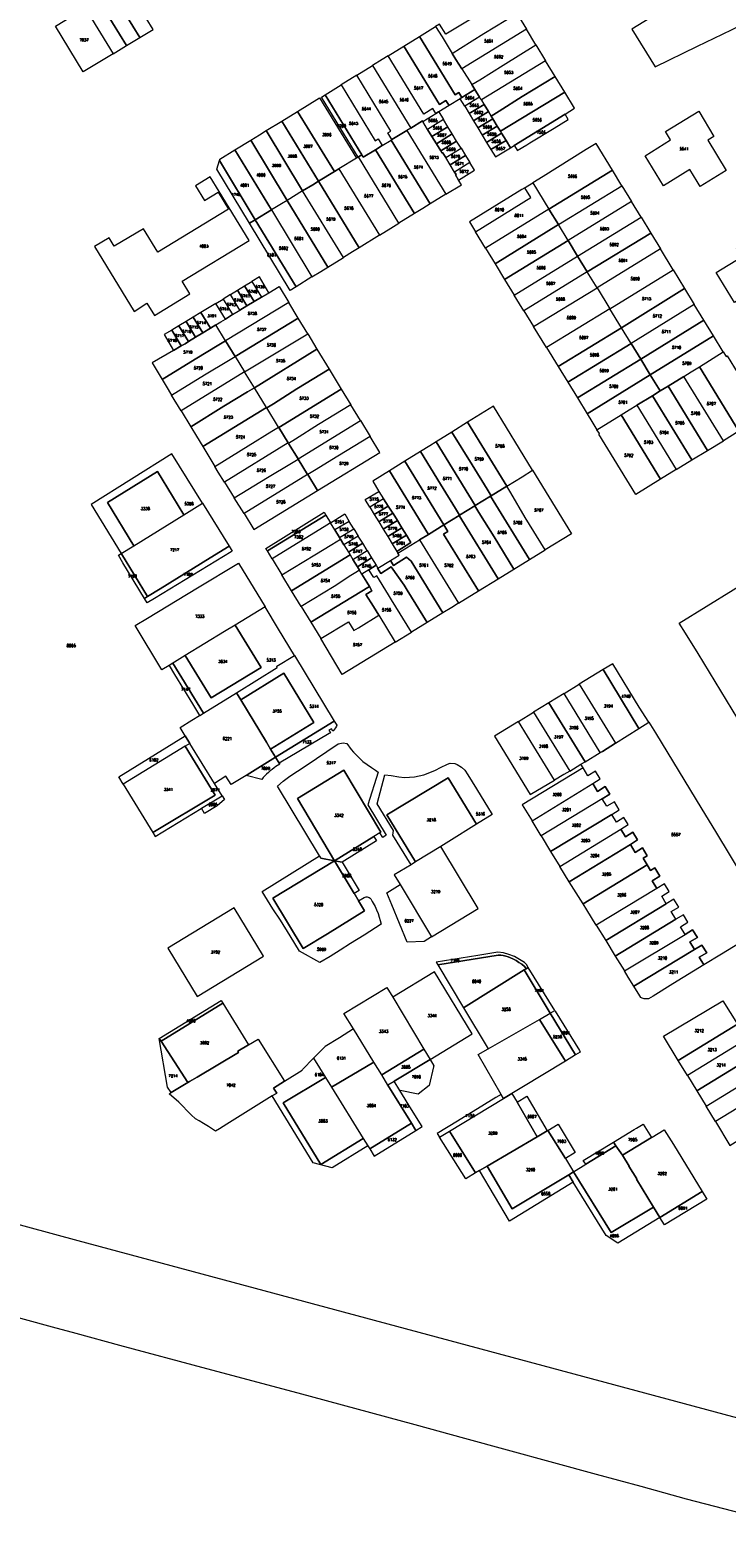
# Model space of a CAD drawing. Header units: metres. Extents: x 3 to 114181, y 112716 to 476231.
# Tile 3 of 90: x 112454 to 112695, y 473659 to 474174. Entities that reach past the tile are written whole.
import ezdxf
from ezdxf.enums import TextEntityAlignment as Align

# ---------------------------------------------------------------- set-up
doc = ezdxf.new("R2010")
doc.units = ezdxf.units.M
doc.header["$MEASUREMENT"] = 0
doc.layers.add('Kadasterperceelnummers', color=14, linetype='Continuous', lineweight=0)
doc.layers.add('Kadasterpercelen', color=14, linetype='Continuous', lineweight=13)
doc.styles.add('Style-STANDARD', font='STANDARD.shx')

msp = doc.modelspace()

# ---------------------------------------------------------------- linework, layer by layer
at = {"layer": 'Kadasterpercelen', "linetype": 'Continuous', "flags": 128}
for points in [[(112709.73, 474202.82), (112662.6, 474173.89), (112670.57, 474160.88), (112685.28, 474167.96), (112693.9, 474172.1), (112700.61, 474175.34), (112708.69, 474179.66), (112720, 474186.47)], [(112478.06, 474184.01), (112487.66, 474168.19), (112492.27, 474170.99), (112482.68, 474186.81)], [(112496.89, 474173.79), (112487.3, 474189.61), (112482.68, 474186.81), (112492.27, 474170.99)], [(112463.11, 474174.93), (112473.45, 474181.2), (112483.04, 474165.39), (112472.7, 474159.11)], [(112487.66, 474168.19), (112478.06, 474184.01), (112473.45, 474181.2), (112483.04, 474165.39)], [(112594.67, 474174.82), (112596.88, 474171.2), (112600.37, 474165.49), (112603.28, 474167.28), (112611.32, 474172.34), (112622.74, 474179.34), (112619.38, 474184.85), (112616.27, 474182.99), (112598.22, 474172.19), (112595.99, 474175.63)], [(112626.06, 474173.88), (112603.71, 474160.18), (112601.66, 474163.38), (112600.37, 474165.49), (112603.28, 474167.28), (112611.32, 474172.34), (112622.74, 474179.34)], [(112603.19, 474149.79), (112599.33, 474147.42), (112598.22, 474149.22), (112595.98, 474147.84), (112583.66, 474168.02), (112589.09, 474171.37), (112601.42, 474151.18), (112602.7, 474151.97), (112603.74, 474150.26), (112603.13, 474149.89)], [(112594.67, 474174.82), (112596.88, 474171.2), (112600.37, 474165.49), (112601.66, 474163.38), (112603.71, 474160.18), (112607.19, 474154.72), (112608.28, 474153.01), (112603.74, 474150.26), (112602.7, 474151.97), (112601.42, 474151.18), (112589.09, 474171.37)], [(112626.06, 474173.88), (112603.71, 474160.18), (112607.19, 474154.72), (112609.95, 474156.4), (112617.99, 474161.46), (112629.38, 474168.43)], [(112583.66, 474168.02), (112595.98, 474147.84), (112598.22, 474149.22), (112599.33, 474147.42), (112595.77, 474145.23), (112595.71, 474145.32), (112594.79, 474144.76), (112593.74, 474146.47), (112590.54, 474144.5), (112578.23, 474164.66)], [(112629.38, 474168.43), (112632.7, 474162.98), (112610.49, 474149.38), (112609.9, 474150.34), (112608.28, 474153.01), (112607.19, 474154.72), (112609.95, 474156.4), (112617.99, 474161.46)], [(112567.37, 474157.96), (112572.82, 474161.33), (112586.05, 474139.66), (112584.71, 474138.84), (112579.54, 474135.68), (112578.13, 474137.98), (112579.17, 474138.62)], [(112578.23, 474164.66), (112576.21, 474163.42), (112572.82, 474161.33), (112586.05, 474139.66), (112590.08, 474142.14), (112590.21, 474141.93), (112594.79, 474144.76), (112593.74, 474146.47), (112590.54, 474144.5)], [(112632.7, 474162.98), (112610.49, 474149.38), (112611.43, 474147.85), (112612.95, 474145.35), (112613.88, 474143.82), (112616.62, 474145.51), (112624.65, 474150.59), (112636.01, 474157.55)], [(112561.96, 474154.62), (112573.75, 474135.3), (112574.78, 474135.93), (112576.2, 474133.63), (112579.28, 474135.52), (112579.54, 474135.68), (112578.13, 474137.98), (112579.17, 474138.62), (112567.37, 474157.96)], [(112636.01, 474157.55), (112624.65, 474150.59), (112616.62, 474145.51), (112613.88, 474143.82), (112614.47, 474142.86), (112616, 474140.36), (112617.09, 474138.56), (112639.33, 474152.09)], [(112546.88, 474145.44), (112554.53, 474150.14), (112567.27, 474129.27), (112561.17, 474125.56), (112559.62, 474124.62)], [(112569.13, 474130.41), (112567.93, 474129.67), (112567.85, 474129.62), (112555.12, 474150.4), (112556.39, 474151.19)], [(112569.13, 474130.41), (112556.39, 474151.19), (112561.96, 474154.62), (112573.75, 474135.3), (112574.78, 474135.93), (112576.2, 474133.63), (112573.82, 474132.17), (112569.63, 474129.6)], [(112603.19, 474149.79), (112603.13, 474149.89), (112603.74, 474150.26), (112608.28, 474153.01), (112609.9, 474150.34), (112604.74, 474147.22)], [(112604.74, 474147.22), (112606.26, 474144.72), (112611.43, 474147.85), (112610.49, 474149.38), (112609.9, 474150.34)], [(112639.33, 474152.09), (112617.09, 474138.56), (112617.51, 474137.87), (112619.03, 474135.39), (112620.55, 474132.89), (112621.8, 474133.66), (112639.45, 474144.49), (112642.73, 474146.51)], [(112546.88, 474145.44), (112559.62, 474124.62), (112554.19, 474121.31), (112541.46, 474142.11)], [(112595.77, 474145.23), (112597.36, 474142.62), (112591.87, 474139.23), (112590.21, 474141.93), (112594.79, 474144.76), (112595.71, 474145.32)], [(112606.26, 474144.72), (112607.78, 474142.21), (112612.95, 474145.35), (112611.43, 474147.85)], [(112607.78, 474142.21), (112609.29, 474139.72), (112614.47, 474142.86), (112613.88, 474143.82), (112612.95, 474145.35)], [(112690.98, 474136.79), (112688.9, 474135.51), (112695.21, 474124.96), (112686.24, 474119.47), (112685.2, 474121.17), (112682.63, 474125.37), (112673.5, 474119.65), (112667.14, 474130.1), (112675.93, 474135.58), (112674.15, 474138.52), (112685.71, 474145.49)], [(112541.46, 474142.11), (112554.19, 474121.31), (112552.17, 474120.09), (112548.64, 474117.94), (112536.05, 474138.79)], [(112602.62, 474121.6), (112601.55, 474123.46), (112601.77, 474123.61), (112601.24, 474124.47), (112599.71, 474126.97), (112598.18, 474129.45), (112597.07, 474131.27), (112596.84, 474131.13), (112596.44, 474131.78), (112594.91, 474134.27), (112593.39, 474136.75), (112591.87, 474139.23), (112590.21, 474141.93), (112590.08, 474142.14), (112586.05, 474139.66), (112584.71, 474138.84), (112598.24, 474116.8), (112603.57, 474120.09)], [(112598.88, 474140.15), (112597.36, 474142.62), (112591.87, 474139.23), (112593.39, 474136.75)], [(112600.4, 474137.66), (112598.88, 474140.15), (112593.39, 474136.75), (112594.91, 474134.27)], [(112609.29, 474139.72), (112610.81, 474137.22), (112616, 474140.36), (112614.47, 474142.86)], [(112610.81, 474137.22), (112612.32, 474134.72), (112617.51, 474137.87), (112617.09, 474138.56), (112616, 474140.36)], [(112621.8, 474133.66), (112621.9, 474133.51), (112622.83, 474132.01), (112622.9, 474131.9), (112622.91, 474131.88), (112626.22, 474133.91), (112627.28, 474134.55), (112635.69, 474139.67), (112640.56, 474142.63), (112639.45, 474144.49)], [(112530.68, 474135.49), (112543.27, 474114.67), (112541.31, 474113.48), (112537.82, 474111.35), (112525.18, 474132.11)], [(112536.05, 474138.79), (112548.64, 474117.94), (112543.27, 474114.67), (112530.68, 474135.49), (112533.71, 474137.36)], [(112587.37, 474110.09), (112573.82, 474132.17), (112576.2, 474133.63), (112579.28, 474135.52), (112592.82, 474113.45), (112590.22, 474111.85)], [(112592.82, 474113.45), (112579.28, 474135.52), (112579.54, 474135.68), (112584.71, 474138.84), (112598.24, 474116.8)], [(112601.93, 474135.18), (112600.4, 474137.66), (112594.91, 474134.27), (112596.44, 474131.78)], [(112603.45, 474132.7), (112601.93, 474135.18), (112596.44, 474131.78), (112596.84, 474131.13), (112597.07, 474131.27), (112598.18, 474129.45)], [(112612.32, 474134.72), (112613.82, 474132.23), (112619.03, 474135.39), (112617.51, 474137.87)], [(112613.82, 474132.23), (112615.36, 474129.7), (112620.55, 474132.89), (112619.03, 474135.39)], [(112525.18, 474132.11), (112537.82, 474111.35), (112532.27, 474107.98), (112519.83, 474128.47), (112519.96, 474128.91)], [(112567.27, 474129.27), (112561.17, 474125.56), (112575.22, 474102.59), (112579.12, 474105), (112581.93, 474106.73), (112567.93, 474129.67), (112567.85, 474129.62)], [(112569.13, 474130.41), (112569.63, 474129.6), (112573.82, 474132.17), (112587.37, 474110.09), (112581.93, 474106.73), (112567.93, 474129.67)], [(112604.97, 474130.22), (112599.71, 474126.97), (112598.18, 474129.45), (112603.45, 474132.7)], [(112606.5, 474127.72), (112601.24, 474124.47), (112599.71, 474126.97), (112604.97, 474130.22)], [(112628.28, 474120.72), (112633.85, 474111.62), (112655.81, 474125.16), (112650.21, 474134.33), (112646.79, 474132.21), (112631.85, 474122.94)], [(112530.24, 474106.75), (112518.92, 474125.45), (112519.83, 474128.47), (112532.27, 474107.98)], [(112575.22, 474102.59), (112568.24, 474098.29), (112554.19, 474121.31), (112559.62, 474124.62), (112561.17, 474125.56)], [(112602.62, 474121.6), (112608.13, 474125.06), (112606.5, 474127.72), (112601.24, 474124.47), (112601.77, 474123.61), (112601.55, 474123.46)], [(112659.12, 474119.72), (112655.81, 474125.16), (112633.85, 474111.62), (112637.13, 474106.26)], [(112519.75, 474117.72), (112516.68, 474122.83), (112511.57, 474119.67), (112514.71, 474114.59), (112519.46, 474117.53), (112523.05, 474111.61), (112498.5, 474096.72), (112493.63, 474104.83), (112483.47, 474098.88), (112481.69, 474101.75), (112476.68, 474098.66), (112490.34, 474076.28), (112494.75, 474079.1), (112497.39, 474074.85), (112509.62, 474082.33), (112507, 474086.71), (112530.12, 474100.73)], [(112568.24, 474098.29), (112565.92, 474096.86), (112562.79, 474094.92), (112548.64, 474117.94), (112552.17, 474120.09), (112554.19, 474121.31)], [(112608.42, 474103.83), (112627.65, 474115.62), (112625.55, 474119.03), (112624.48, 474118.38), (112606.33, 474107.26)], [(112611.9, 474098.14), (112608.47, 474103.75), (112608.42, 474103.83), (112627.65, 474115.62), (112625.55, 474119.03), (112625.98, 474119.31), (112628.28, 474120.72), (112633.85, 474111.62)], [(112662.45, 474114.27), (112640.47, 474100.81), (112637.13, 474106.26), (112659.12, 474119.72)], [(112557.33, 474091.56), (112543.27, 474114.67), (112541.31, 474113.48), (112537.82, 474111.35), (112551.88, 474088.18), (112554.94, 474090.08)], [(112562.79, 474094.92), (112548.64, 474117.94), (112543.27, 474114.67), (112557.33, 474091.56)], [(112665.77, 474108.82), (112662.45, 474114.27), (112640.47, 474100.81), (112643.8, 474095.37)], [(112551.88, 474088.18), (112546.36, 474084.76), (112532.27, 474107.98), (112537.82, 474111.35)], [(112615.22, 474092.7), (112637.13, 474106.26), (112633.85, 474111.62), (112611.9, 474098.14)], [(112669.11, 474103.35), (112647.15, 474089.91), (112643.8, 474095.37), (112665.77, 474108.82)], [(112544.39, 474083.54), (112530.24, 474106.75), (112532.27, 474107.98), (112546.36, 474084.76)], [(112618.54, 474087.26), (112640.47, 474100.81), (112637.13, 474106.26), (112615.22, 474092.7)], [(112715.55, 474096.29), (112713.59, 474095.09), (112719.8, 474084.69), (112710.84, 474079.18), (112709.79, 474080.89), (112707.22, 474085.06), (112698.12, 474079.35), (112691.76, 474089.77), (112700.6, 474095.16), (112698.74, 474098.2), (112699.98, 474098.96), (112707.4, 474103.46), (112710.18, 474105.15)], [(112621.83, 474081.88), (112643.8, 474095.37), (112640.47, 474100.81), (112618.54, 474087.26)], [(112669.11, 474103.35), (112672.42, 474097.92), (112650.52, 474084.39), (112647.15, 474089.91)], [(112625.15, 474076.46), (112623.67, 474078.87), (112621.83, 474081.88), (112643.8, 474095.37), (112647.15, 474089.91)], [(112676.88, 474090.62), (112672.42, 474097.92), (112650.52, 474084.39), (112654.93, 474077.19)], [(112531.08, 474086.59), (112534.38, 474081.16), (112536.93, 474082.71), (112533.72, 474088.2)], [(112628.49, 474071.05), (112650.52, 474084.39), (112647.15, 474089.91), (112625.15, 474076.46)], [(112680.82, 474084.16), (112658.95, 474070.63), (112654.93, 474077.19), (112676.88, 474090.62)], [(112543.9, 474079.33), (112521.94, 474066.13), (112518.59, 474071.58), (112520.3, 474072.63), (112521.95, 474073.63), (112524.43, 474075.14), (112526.93, 474076.65), (112529.4, 474078.14), (112531.89, 474079.66), (112534.38, 474081.16), (112536.93, 474082.71), (112540.55, 474084.91)], [(112523.64, 474082.05), (112526.1, 474083.55), (112529.4, 474078.14), (112526.93, 474076.65)], [(112526.1, 474083.55), (112528.59, 474085.07), (112531.89, 474079.66), (112529.4, 474078.14)], [(112528.59, 474085.07), (112531.08, 474086.59), (112534.38, 474081.16), (112531.89, 474079.66)], [(112632.98, 474063.76), (112628.49, 474071.05), (112650.52, 474084.39), (112654.93, 474077.19)], [(112684.15, 474078.7), (112662.27, 474065.2), (112658.95, 474070.63), (112680.82, 474084.16)], [(112513.39, 474075.87), (112516.76, 474070.46), (112518.59, 474071.58), (112520.3, 474072.63), (112521.95, 474073.63), (112518.62, 474078.99)], [(112518.62, 474078.99), (112518.66, 474079.02), (112521.15, 474080.53), (112524.43, 474075.14), (112521.95, 474073.63)], [(112521.15, 474080.53), (112524.43, 474075.14), (112526.93, 474076.65), (112523.64, 474082.05)], [(112543.9, 474079.33), (112521.94, 474066.13), (112525.3, 474060.67), (112547.15, 474073.91)], [(112687.47, 474073.26), (112684.15, 474078.7), (112662.27, 474065.2), (112665.62, 474059.74)], [(112505.82, 474071.31), (112509.16, 474065.8), (112511.63, 474067.31), (112508.31, 474072.8)], [(112508.31, 474072.8), (112511.63, 474067.31), (112514.11, 474068.84), (112510.8, 474074.31)], [(112510.8, 474074.31), (112514.11, 474068.84), (112516.76, 474070.46), (112513.39, 474075.87)], [(112547.15, 474073.91), (112525.3, 474060.67), (112528.59, 474055.32), (112550.41, 474068.49)], [(112637.04, 474057.18), (112658.95, 474070.63), (112654.93, 474077.19), (112632.98, 474063.76)], [(112690.79, 474067.81), (112687.47, 474073.26), (112665.62, 474059.74), (112668.95, 474054.29)], [(112503.96, 474062.77), (112496.53, 474058.5), (112500.01, 474052.75), (112511.41, 474059.76), (112519.63, 474064.72), (112521.94, 474066.13), (112518.59, 474071.58), (112516.76, 474070.46), (112514.11, 474068.84), (112511.63, 474067.31), (112509.16, 474065.8), (112508.01, 474065.09), (112506.66, 474064.32)], [(112503.96, 474062.77), (112506.66, 474064.32), (112503.34, 474069.81), (112500.77, 474068.26)], [(112503.34, 474069.81), (112506.66, 474064.32), (112508.01, 474065.09), (112509.16, 474065.8), (112505.82, 474071.31)], [(112553.62, 474063.14), (112531.95, 474049.85), (112528.59, 474055.32), (112550.41, 474068.49)], [(112640.37, 474051.76), (112662.27, 474065.2), (112658.95, 474070.63), (112637.04, 474057.18)], [(112694.15, 474062.3), (112690.79, 474067.81), (112668.95, 474054.29), (112672.34, 474048.76), (112675.09, 474050.43), (112680.52, 474053.76), (112683.04, 474055.3), (112685.92, 474057.11)], [(112500.01, 474052.75), (112501.41, 474050.45), (112503.31, 474047.3), (112514.75, 474054.32), (112522.98, 474059.25), (112525.3, 474060.67), (112521.94, 474066.13), (112519.63, 474064.72), (112511.41, 474059.76)], [(112553.62, 474063.14), (112557.81, 474056.28), (112546.65, 474049.43), (112538.56, 474044.34), (112536.22, 474042.9), (112536.15, 474043.02), (112531.95, 474049.85)], [(112643.73, 474046.31), (112665.62, 474059.74), (112662.27, 474065.2), (112640.37, 474051.76)], [(112503.31, 474047.3), (112514.75, 474054.32), (112522.98, 474059.25), (112525.3, 474060.67), (112528.59, 474055.32), (112506.63, 474041.82)], [(112647.08, 474040.88), (112668.95, 474054.29), (112665.62, 474059.74), (112643.73, 474046.31)], [(112703.86, 474037.46), (112699.63, 474034.86), (112685.92, 474057.11), (112694.15, 474062.3), (112695.14, 474060.68), (112695.5, 474060.9), (112708.17, 474040.1)], [(112506.63, 474041.82), (112509.93, 474036.38), (112521.42, 474043.44), (112529.62, 474048.42), (112531.95, 474049.85), (112528.59, 474055.32)], [(112557.81, 474056.28), (112562, 474049.4), (112540.38, 474036.15), (112540.34, 474036.22), (112536.22, 474042.9), (112538.56, 474044.34), (112546.65, 474049.43)], [(112650.5, 474035.32), (112658.81, 474040.45), (112661.6, 474042.18), (112664.23, 474043.79), (112669.65, 474047.11), (112672.34, 474048.76), (112668.95, 474054.29), (112647.08, 474040.88), (112648.74, 474038.2)], [(112688.79, 474028.2), (112694.22, 474031.54), (112680.52, 474053.76), (112675.09, 474050.43)], [(112694.22, 474031.54), (112680.52, 474053.76), (112683.04, 474055.3), (112685.92, 474057.11), (112699.63, 474034.86)], [(112514.11, 474029.48), (112536.15, 474043.02), (112531.95, 474049.85), (112529.62, 474048.42), (112521.42, 474043.44), (112509.93, 474036.38), (112511.92, 474033.09)], [(112562, 474049.4), (112565.31, 474043.97), (112554.19, 474037.12), (112546.14, 474032.05), (112543.79, 474030.6), (112543.68, 474030.77), (112540.38, 474036.15)], [(112677.94, 474021.55), (112683.36, 474024.87), (112669.65, 474047.11), (112664.23, 474043.79)], [(112683.36, 474024.87), (112688.79, 474028.2), (112675.09, 474050.43), (112672.34, 474048.76), (112669.65, 474047.11)], [(112514.11, 474029.48), (112518.26, 474022.62), (112529.83, 474029.73), (112537.99, 474034.78), (112540.34, 474036.22), (112536.22, 474042.9), (112536.15, 474043.02)], [(112565.31, 474043.97), (112554.19, 474037.12), (112546.14, 474032.05), (112543.79, 474030.6), (112547.07, 474025.27), (112568.65, 474038.5)], [(112614.7, 474043.49), (112605.72, 474037.91), (112619.3, 474015.81), (112624.63, 474019.08), (112628.21, 474021.35)], [(112672.51, 474018.21), (112658.81, 474040.45), (112661.6, 474042.18), (112664.23, 474043.79), (112677.94, 474021.55)], [(112568.65, 474038.5), (112571.97, 474033.04), (112560.87, 474026.23), (112552.79, 474021.27), (112550.43, 474019.81), (112550.38, 474019.89), (112547.12, 474025.19), (112547.07, 474025.27)], [(112605.72, 474037.91), (112600.28, 474034.53), (112607.26, 474023.17), (112612.47, 474014.77), (112613.87, 474012.47), (112619.25, 474015.77), (112619.3, 474015.81)], [(112651.1, 474033.85), (112651.31, 474033.99), (112650.5, 474035.32), (112658.81, 474040.45), (112672.51, 474018.21), (112663.9, 474012.92)], [(112518.26, 474022.62), (112529.83, 474029.73), (112537.99, 474034.78), (112540.34, 474036.22), (112540.38, 474036.15), (112543.68, 474030.77), (112521.61, 474017.2), (112519.46, 474020.64)], [(112553.84, 474014.27), (112575.41, 474027.41), (112571.97, 474033.04), (112560.87, 474026.23), (112552.79, 474021.27), (112550.43, 474019.81)], [(112600.28, 474034.53), (112594.84, 474031.16), (112608.4, 474009.1), (112613.69, 474012.35), (112613.87, 474012.47), (112612.47, 474014.77), (112607.26, 474023.17)], [(112475.47, 474009.49), (112485.89, 473992.48), (112490.27, 473995.21), (112481.1, 474010.13), (112498.43, 474020.84), (112503.61, 474012.36), (112507.49, 474005.94), (112513.95, 474009.97), (112503.39, 474026.97)], [(112521.61, 474017.2), (112524.99, 474011.78), (112536.5, 474018.85), (112544.76, 474023.74), (112547.12, 474025.19), (112547.07, 474025.27), (112543.79, 474030.6), (112543.68, 474030.77)], [(112589.42, 474027.79), (112584, 474024.41), (112597.52, 474002.41), (112602.81, 474005.66), (112602.93, 474005.74), (112601.5, 474008.08), (112596.37, 474016.47)], [(112594.84, 474031.16), (112592.65, 474029.79), (112589.42, 474027.79), (112596.37, 474016.47), (112601.5, 474008.08), (112602.93, 474005.74), (112608.22, 474008.99), (112608.4, 474009.1)], [(112528.37, 474006.36), (112524.99, 474011.78), (112536.5, 474018.85), (112544.76, 474023.74), (112547.12, 474025.19), (112550.38, 474019.89)], [(112578.68, 474021.11), (112592.19, 473999.13), (112597.5, 474002.39), (112597.52, 474002.41), (112584, 474024.41)], [(112628.21, 474021.35), (112641.63, 473999.36), (112632.6, 473993.8), (112625.7, 474005.02), (112620.64, 474013.52), (112619.25, 474015.77), (112619.3, 474015.81), (112624.63, 474019.08)], [(112490.27, 473995.21), (112507.49, 474005.94), (112503.61, 474012.36), (112498.43, 474020.84), (112481.1, 474010.13)], [(112528.37, 474006.36), (112531.81, 474000.85), (112553.84, 474014.27), (112550.43, 474019.81), (112550.38, 474019.89)], [(112575.02, 474014.01), (112576.63, 474011.46), (112578.22, 474008.95), (112579.82, 474006.43), (112579.88, 474006.34), (112579.99, 474006.41), (112581.48, 474003.95), (112583.02, 474001.42), (112584.56, 473998.88), (112586.13, 473996.3), (112581.27, 473993.2), (112581.62, 473992.63), (112589.11, 473997.24), (112592.19, 473999.13), (112578.68, 474021.11), (112572.94, 474017.54)], [(112571.9, 474008.57), (112570.32, 474011.16), (112575.02, 474014.01), (112576.63, 474011.46)], [(112573.44, 474006.03), (112578.22, 474008.95), (112576.63, 474011.46), (112571.9, 474008.57)], [(112627.16, 473990.45), (112613.69, 474012.35), (112608.4, 474009.1), (112608.22, 474008.99), (112609.62, 474006.71), (112614.87, 473998.28), (112621.74, 473987.11)], [(112632.6, 473993.8), (112625.7, 474005.02), (112620.64, 474013.52), (112619.25, 474015.77), (112613.87, 474012.47), (112613.69, 474012.35), (112627.16, 473990.45)], [(112495, 473977.6), (112485.95, 473992.39), (112485.89, 473992.48), (112490.27, 473995.21), (112507.49, 474005.94), (112513.95, 474009.97), (112523.21, 473995.08), (112516.64, 473991.01), (112499.41, 473980.33)], [(112536.44, 473993.41), (112536.41, 473993.47), (112535.92, 473994.27), (112556.11, 474006.77), (112556.6, 474005.96), (112556.7, 474005.79)], [(112536.44, 473993.41), (112556.7, 474005.79), (112558.3, 474003.16), (112557.03, 474002.37), (112538.11, 473990.69)], [(112564.8, 474003.63), (112559.81, 474000.68), (112558.3, 474003.16), (112563.24, 474006.2)], [(112574.99, 474003.49), (112579.82, 474006.43), (112578.22, 474008.95), (112573.44, 474006.03)], [(112576.55, 474000.94), (112581.48, 474003.95), (112579.99, 474006.41), (112579.88, 474006.34), (112579.82, 474006.43), (112574.99, 474003.49)], [(112621.74, 473987.11), (112614.87, 473998.28), (112609.62, 474006.71), (112608.22, 474008.99), (112602.93, 474005.74), (112602.81, 474005.66), (112616.29, 473983.75)], [(112538.11, 473990.69), (112541.51, 473985.11), (112552.89, 473992.04), (112558.79, 473995.69), (112561.76, 473997.5), (112561.42, 473998.05), (112559.81, 474000.68), (112558.3, 474003.16), (112557.03, 474002.37)], [(112564.8, 474003.63), (112559.81, 474000.68), (112561.42, 473998.05), (112566.34, 474001.11)], [(112566.34, 474001.11), (112567.89, 473998.57), (112562.96, 473995.52), (112561.76, 473997.5), (112561.42, 473998.05)], [(112576.55, 474000.94), (112578.09, 473998.41), (112583.02, 474001.42), (112581.48, 474003.95)], [(112578.09, 473998.41), (112579.64, 473995.87), (112584.56, 473998.88), (112583.02, 474001.42)], [(112609.48, 473979.55), (112597.4, 473999.17), (112598.91, 474000.1), (112597.5, 474002.39), (112592.19, 473999.13), (112589.11, 473997.24), (112602.6, 473975.32)], [(112609.48, 473979.55), (112616.29, 473983.75), (112602.81, 474005.66), (112597.52, 474002.41), (112597.5, 474002.39), (112598.91, 474000.1), (112597.4, 473999.17)], [(112541.51, 473985.11), (112552.89, 473992.04), (112558.79, 473995.69), (112561.76, 473997.5), (112562.96, 473995.52), (112564.51, 473992.99), (112565.1, 473992.01), (112544.83, 473979.66)], [(112567.89, 473998.57), (112562.96, 473995.52), (112564.51, 473992.99), (112569.43, 473996.05)], [(112569.43, 473996.05), (112564.51, 473992.99), (112565.1, 473992.01), (112566.07, 473990.43), (112570.97, 473993.53)], [(112602.6, 473975.32), (112600.26, 473973.88), (112597.18, 473971.99), (112586.2, 473989.84), (112584.58, 473991.21), (112580.08, 473988.41), (112579, 473990.14), (112582.01, 473991.99), (112581.62, 473992.63), (112589.11, 473997.24)], [(112579.64, 473995.87), (112581.27, 473993.2), (112586.13, 473996.3), (112584.56, 473998.88)], [(112484.94, 473991.89), (112485.89, 473992.48), (112485.95, 473992.39), (112495, 473977.6), (112493.92, 473976.93), (112493.92, 473976.94), (112486.49, 473989.33)], [(112523.21, 473995.08), (112524.32, 473993.29), (112523.92, 473993.05), (112497.36, 473977), (112494.81, 473975.46), (112493.92, 473976.93), (112495, 473977.6), (112499.41, 473980.33), (112516.64, 473991.01)], [(112544.83, 473979.66), (112565.1, 473992.01), (112566.07, 473990.43), (112567.61, 473987.89), (112568.34, 473986.71), (112567.05, 473985.92), (112565.37, 473984.9), (112559.56, 473981.13), (112548.16, 473974.19)], [(112570.97, 473993.53), (112572.51, 473991.01), (112567.61, 473987.89), (112566.07, 473990.43)], [(112572.51, 473991.01), (112574.05, 473988.48), (112571.57, 473986.9), (112569.16, 473985.36), (112568.34, 473986.71), (112567.61, 473987.89)], [(112597.18, 473971.99), (112591.74, 473968.66), (112584.86, 473979.85), (112583.81, 473981.55), (112579.3, 473987.93), (112575.65, 473985.66), (112574.55, 473987.42), (112574.65, 473987.49), (112579, 473990.14), (112580.08, 473988.41), (112584.58, 473991.21), (112586.2, 473989.84)], [(112502.42, 473953.83), (112499.96, 473952.33), (112490.72, 473967.58), (112495.03, 473970.19), (112512.31, 473980.65), (112526.43, 473989.19), (112535.64, 473974.02), (112525.29, 473967.73), (112521.63, 473965.51), (112508, 473957.22), (112504.33, 473954.98), (112503.71, 473954.61)], [(112548.16, 473974.19), (112551.49, 473968.73), (112571.76, 473981.08), (112570.81, 473982.65), (112569.16, 473985.36), (112568.34, 473986.71), (112567.05, 473985.92), (112565.37, 473984.9), (112559.56, 473981.13)], [(112580.69, 473961.9), (112586.3, 473965.33), (112579.43, 473976.51), (112578.38, 473978.22), (112574.29, 473984.81), (112573.27, 473984.17), (112571.57, 473986.9), (112569.16, 473985.36), (112570.81, 473982.65), (112571.76, 473981.08), (112572.64, 473979.64), (112570.56, 473978.37), (112573.13, 473974.19), (112574.97, 473971.2)], [(112574.05, 473988.48), (112574.65, 473987.49), (112574.55, 473987.42), (112575.65, 473985.66), (112579.3, 473987.93), (112583.81, 473981.55), (112584.86, 473979.85), (112591.74, 473968.66), (112586.3, 473965.33), (112579.43, 473976.51), (112578.38, 473978.22), (112574.29, 473984.81), (112573.27, 473984.17), (112571.57, 473986.9)], [(112554.92, 473963.1), (112564.5, 473968.93), (112566.4, 473965.85), (112568.02, 473966.84), (112574.97, 473971.2), (112573.13, 473974.19), (112570.56, 473978.37), (112572.64, 473979.64), (112571.76, 473981.08), (112551.49, 473968.73)], [(112535.64, 473974.02), (112525.29, 473967.73), (112534.29, 473953.06), (112516.99, 473942.63), (112508, 473957.22), (112504.33, 473954.98), (112503.71, 473954.61), (112514.31, 473937.32), (112525.72, 473944.35), (112539.82, 473953.04), (112539.74, 473953.55), (112545.83, 473957.24), (112540.28, 473966.38)], [(112554.92, 473963.1), (112564.5, 473968.93), (112566.4, 473965.85), (112568.02, 473966.84), (112574.97, 473971.2), (112580.69, 473961.9), (112562.36, 473950.67)], [(112525.29, 473967.73), (112521.63, 473965.51), (112508, 473957.22), (112516.99, 473942.63), (112534.29, 473953.06)], [(112504.37, 473950.63), (112510.51, 473940.48), (112512.93, 473936.48), (112513.03, 473936.54), (112514.31, 473937.32), (112503.71, 473954.61), (112502.42, 473953.83)], [(112545.83, 473957.24), (112559.61, 473934.55), (112539.28, 473922.02), (112537.57, 473924.83), (112552.51, 473934.12), (112542.11, 473951.15), (112527.22, 473941.89), (112525.72, 473944.35), (112539.82, 473953.04), (112539.74, 473953.55)], [(112652.67, 473952.38), (112665.02, 473932), (112668.43, 473934.14), (112665.12, 473939.4), (112655.99, 473954.41)], [(112527.22, 473941.89), (112542.11, 473951.15), (112552.51, 473934.12), (112537.57, 473924.83), (112536.1, 473927.26)], [(112644.36, 473947.3), (112656.87, 473926.91), (112665.02, 473932), (112652.67, 473952.38)], [(112506.26, 473932.37), (112510.27, 473934.84), (112512.93, 473936.48), (112513.03, 473936.54), (112514.31, 473937.32), (112525.72, 473944.35), (112527.22, 473941.89), (112536.1, 473927.26), (112537.57, 473924.83), (112539.28, 473922.02), (112529.46, 473915.97), (112529.09, 473915.74), (112523.94, 473912.57), (112522.12, 473915.49), (112518.16, 473912.97), (112509.66, 473926.84), (112508.06, 473929.44)], [(112639.1, 473944.08), (112633.83, 473940.86), (112646.35, 473920.46), (112651.63, 473923.65)], [(112639.1, 473944.08), (112644.36, 473947.3), (112656.87, 473926.91), (112652.35, 473924.08), (112651.63, 473923.65)], [(112628.57, 473937.65), (112641.06, 473917.28), (112644.94, 473919.61), (112646.35, 473920.46), (112633.83, 473940.86)], [(112560.48, 473933.13), (112560.34, 473932.77), (112560.06, 473932.23), (112559.71, 473931.73), (112559.3, 473931.28), (112559.09, 473931.1), (112558.62, 473931.9), (112558.18, 473931.64), (112557.75, 473931.39), (112558.26, 473930.53), (112557.78, 473930.24), (112540.5, 473920.03), (112539.28, 473922.02), (112559.61, 473934.55)], [(112623.3, 473934.43), (112615.06, 473929.39), (112627.34, 473909.17), (112635.76, 473914.13)], [(112623.3, 473934.43), (112628.57, 473937.65), (112641.06, 473917.28), (112639.08, 473916.09), (112635.76, 473914.13)], [(112645.71, 473918.36), (112644.94, 473919.61), (112646.35, 473920.46), (112651.63, 473923.65), (112652.35, 473924.08), (112656.87, 473926.91), (112665.02, 473932), (112668.43, 473934.14), (112670.71, 473930.52), (112686.75, 473904.09), (112691.54, 473896.31), (112710.71, 473864.37), (112693.55, 473853.98), (112687.5, 473850.2), (112685.85, 473852.88), (112688.46, 473854.39), (112686.82, 473857.06), (112684.24, 473855.51), (112682.62, 473858.15), (112685.24, 473859.66), (112683.59, 473862.35), (112681, 473860.79), (112679.37, 473863.44), (112681.96, 473865.02), (112680.39, 473867.58), (112677.8, 473866.01), (112676.17, 473868.66), (112678.79, 473870.2), (112677.09, 473872.98), (112674.49, 473871.4), (112672.88, 473874.01), (112675.47, 473875.63), (112673.85, 473878.28), (112671.24, 473876.69), (112669.64, 473879.3), (112672.25, 473880.89), (112670.46, 473883.81), (112668.98, 473882.89), (112667.81, 473884.89), (112666.51, 473887.09), (112667.91, 473887.98), (112666.24, 473890.71), (112663.73, 473889.14), (112662.04, 473891.88), (112664.57, 473893.43), (112662.92, 473896.13), (112660.41, 473894.51), (112658.78, 473897.17), (112661.33, 473898.73), (112659.81, 473901.22), (112657.25, 473899.65), (112655.62, 473902.29), (112658.2, 473903.86), (112656.52, 473906.61), (112653.9, 473905.07), (112652.3, 473907.68), (112654.9, 473909.26), (112653.3, 473911.88), (112650.73, 473910.22), (112649.02, 473912.98), (112651.64, 473914.6), (112650.01, 473917.26), (112647.36, 473915.65)], [(112485.03, 473915.29), (112508.06, 473929.44), (112509.66, 473926.84), (112507.99, 473925.83), (112486.58, 473912.76)], [(112486.58, 473912.76), (112496.81, 473895.99), (112518.39, 473908.97), (112507.99, 473925.83)], [(112518.16, 473912.97), (112509.66, 473926.84), (112507.99, 473925.83), (112518.39, 473908.97), (112496.81, 473895.99), (112497.62, 473894.66), (112513.56, 473904.32), (112513.67, 473904.39), (112520.78, 473908.7)], [(112554.43, 473887.95), (112539.93, 473911.99), (112541.89, 473913.72), (112544.2, 473915.51), (112549.5, 473918.93), (112560.98, 473926.65), (112562.63, 473927.02), (112563.91, 473926.85), (112565.47, 473924.72), (112566.28, 473923.77), (112568.32, 473921.74), (112569.52, 473920.61), (112570.99, 473919.51), (112572.49, 473918.45), (112573.83, 473917.61), (112574.75, 473916.94), (112571.21, 473905.57), (112577.55, 473895.05), (112576.45, 473894.31), (112575.41, 473895.96), (112575.75, 473896.17), (112562.89, 473917.62), (112546.83, 473907.75), (112559.71, 473886.24), (112554.94, 473887.11)], [(112529.46, 473915.97), (112539.28, 473922.02), (112540.5, 473920.03), (112540.74, 473919.63), (112539.43, 473918.81), (112538.75, 473918.33), (112538.09, 473917.83), (112537.44, 473917.3), (112536.81, 473916.76), (112536.2, 473916.19), (112535.61, 473915.61), (112535.03, 473915.01), (112534.48, 473914.38), (112529.09, 473915.74)], [(112608.84, 473898.87), (112599.06, 473914.96), (112577.81, 473902.15), (112587.7, 473885.82), (112586.17, 473884.89), (112579.85, 473895.09), (112580.05, 473896.72), (112574.45, 473905.88), (112577.13, 473915.98), (112579.26, 473915.68), (112581.98, 473915.28), (112583.87, 473915.08), (112585.58, 473915.14), (112587.38, 473915.33), (112590.59, 473915.99), (112593.19, 473916.98), (112594.57, 473917.61), (112596.39, 473918.52), (112598.75, 473919.71), (112599.72, 473920), (112601.31, 473919.86), (112602.14, 473919.54), (112603.63, 473918.66), (112604.73, 473917.61), (112605.82, 473916.02), (112608.77, 473911.17), (112614.24, 473902.2)], [(112628.04, 473900.01), (112649.02, 473912.98), (112651.64, 473914.6), (112650.01, 473917.26), (112647.36, 473915.65), (112645.71, 473918.36), (112624.64, 473905.61)], [(112573.3, 473894.66), (112559.71, 473886.24), (112546.83, 473907.75), (112562.89, 473917.62), (112575.75, 473896.17), (112575.41, 473895.96)], [(112596.49, 473891.17), (112587.7, 473885.82), (112577.81, 473902.15), (112599.06, 473914.96), (112608.84, 473898.87), (112599.23, 473892.95)], [(112513.67, 473904.39), (112520.78, 473908.7), (112521.6, 473907.38), (112519.07, 473905.27), (112514.75, 473902.63)], [(112628.04, 473900.01), (112649.02, 473912.98), (112650.73, 473910.22), (112653.3, 473911.88), (112654.9, 473909.26), (112652.3, 473907.68), (112631.2, 473894.81)], [(112631.2, 473894.81), (112634.45, 473889.44), (112655.62, 473902.29), (112658.2, 473903.86), (112656.52, 473906.61), (112653.9, 473905.07), (112652.3, 473907.68)], [(112637.62, 473884.21), (112658.78, 473897.17), (112661.33, 473898.73), (112659.81, 473901.22), (112657.25, 473899.65), (112655.62, 473902.29), (112634.45, 473889.44)], [(112573.3, 473894.66), (112574.22, 473893.16), (112562.32, 473885.76), (112559.71, 473886.24)], [(112637.62, 473884.21), (112658.78, 473897.17), (112660.41, 473894.51), (112662.92, 473896.13), (112664.57, 473893.43), (112662.04, 473891.88), (112640.9, 473878.91), (112639.21, 473881.6)], [(112544.33, 473860.22), (112540.98, 473865.66), (112538.39, 473869.67), (112534.67, 473875.59), (112554.43, 473887.95), (112554.94, 473887.11), (112559.71, 473886.24), (112538.34, 473873.34), (112548.87, 473855.88), (112557.28, 473860.94), (112570.09, 473868.9), (112567.98, 473872.44), (112569.99, 473873.5), (112570.31, 473873.65), (112570.66, 473873.72), (112571.02, 473873.72), (112571.37, 473873.65), (112571.69, 473873.5), (112571.98, 473873.29), (112572.21, 473873.02), (112572.74, 473872.11), (112573.72, 473870.4), (112574.26, 473869.22), (112574.74, 473868.02), (112575.16, 473866.79), (112575.52, 473865.54), (112575.81, 473864.27), (112569.97, 473860.47), (112565.24, 473857.57), (112561.65, 473855.36), (112558.16, 473853.17), (112554.55, 473851.06), (112547.57, 473855.02)], [(112596.49, 473891.17), (112587.7, 473885.82), (112586.17, 473884.89), (112580.36, 473881.35), (112582.38, 473877.99), (112593.25, 473859.92), (112609.39, 473869.76)], [(112645.67, 473871.3), (112640.9, 473878.91), (112662.04, 473891.88), (112663.73, 473889.14), (112666.24, 473890.71), (112667.91, 473887.98), (112666.51, 473887.09), (112667.81, 473884.89)], [(112566.51, 473874.89), (112567.98, 473872.44), (112570.09, 473868.9), (112557.28, 473860.94), (112548.87, 473855.88), (112538.34, 473873.34), (112559.71, 473886.24)], [(112568.25, 473875.94), (112566.51, 473874.89), (112559.71, 473886.24), (112562.32, 473885.76)], [(112650.25, 473863.92), (112646.93, 473869.3), (112645.67, 473871.3), (112667.81, 473884.89), (112668.98, 473882.89), (112670.46, 473883.81), (112672.25, 473880.89), (112669.64, 473879.3), (112671.24, 473876.69)], [(112577.77, 473875.18), (112582.38, 473877.99), (112593.25, 473859.92), (112590.68, 473858.35), (112584.87, 473858.12), (112579.51, 473871)], [(112650.25, 473863.92), (112653.5, 473858.64), (112674.49, 473871.4), (112672.88, 473874.01), (112675.47, 473875.63), (112673.85, 473878.28), (112671.24, 473876.69)], [(112653.5, 473858.64), (112656.79, 473853.3), (112677.8, 473866.01), (112676.17, 473868.66), (112678.79, 473870.2), (112677.09, 473872.98), (112674.49, 473871.4)], [(112525, 473869.96), (112501.99, 473856.01), (112512.19, 473839.33), (112535.13, 473853.2)], [(112659.97, 473848.15), (112681, 473860.79), (112679.37, 473863.44), (112681.96, 473865.02), (112680.39, 473867.58), (112677.8, 473866.01), (112656.79, 473853.3)], [(112663.24, 473842.85), (112661.29, 473846.01), (112659.97, 473848.15), (112681, 473860.79), (112683.59, 473862.35), (112685.24, 473859.66), (112682.62, 473858.15), (112684.24, 473855.51)], [(112687.5, 473850.2), (112676.79, 473843.71), (112669.99, 473839.46), (112668.3, 473838.53), (112667.55, 473838.45), (112666.82, 473838.5), (112666.14, 473838.67), (112665.7, 473838.97), (112665.3, 473839.5), (112663.24, 473842.85), (112684.24, 473855.51), (112686.82, 473857.06), (112688.46, 473854.39), (112685.85, 473852.88)], [(112625.83, 473849.05), (112625.94, 473848.88), (112626.73, 473849.36), (112626.1, 473850.39), (112625.36, 473851.05), (112623.69, 473852.14), (112621.91, 473853.1), (112620.05, 473853.84), (112618.15, 473854.4), (112616.15, 473854.61), (112609.23, 473853.47), (112594.84, 473851.16), (112595.39, 473850.24), (112616.29, 473853.63), (112617.18, 473853.55), (112618.06, 473853.42), (112618.93, 473853.22), (112619.79, 473852.97), (112620.62, 473852.65), (112621.43, 473852.28), (112622.49, 473851.73), (112623.5, 473851.11), (112624.47, 473850.43), (112625.4, 473849.68)], [(112616.29, 473853.63), (112595.39, 473850.24), (112604.26, 473835.41), (112625.32, 473848.49), (112625.94, 473848.88), (112625.83, 473849.05), (112625.4, 473849.68), (112624.47, 473850.43), (112623.5, 473851.11), (112622.49, 473851.73), (112621.43, 473852.28), (112620.62, 473852.65), (112619.79, 473852.97), (112618.93, 473853.22), (112618.06, 473853.42), (112617.18, 473853.55)], [(112579.82, 473839.02), (112590.56, 473821.11), (112592.73, 473817.51), (112607.29, 473826.36), (112594.23, 473847.81)], [(112604.26, 473835.41), (112612.79, 473821.15), (112630.65, 473831.38), (112634.35, 473833.51), (112625.32, 473848.49)], [(112635.92, 473834.4), (112626.73, 473849.36), (112625.94, 473848.88), (112625.32, 473848.49), (112634.35, 473833.51)], [(112590.56, 473821.11), (112576, 473812.19), (112573.28, 473816.62), (112566.24, 473828.08), (112562.95, 473833.42), (112577.79, 473842.39), (112579.82, 473839.02)], [(112521.05, 473837.04), (112499.69, 473823.8), (112499.06, 473824.77), (112520.49, 473837.95)], [(112521.05, 473837.04), (112529.93, 473822.55), (112526.23, 473820.34), (112526.48, 473819.97), (112512.12, 473811.4), (112509.54, 473809.86), (112508.96, 473809.51), (112499.69, 473823.8)], [(112694.08, 473837.78), (112699.13, 473829.78), (112678.63, 473817.15), (112673.53, 473825.54)], [(112617.35, 473805.41), (112609.39, 473819.21), (112612.79, 473821.15), (112630.65, 473831.38), (112639.58, 473816.96), (112624.48, 473807.83), (112621.05, 473805.76), (112618.15, 473804.01), (112617.38, 473805.35)], [(112634.35, 473833.51), (112643.05, 473819.06), (112639.58, 473816.96), (112630.65, 473831.38)], [(112644.72, 473820.07), (112643.05, 473819.06), (112634.35, 473833.51), (112635.92, 473834.4), (112636.01, 473834.25), (112644.41, 473820.57)], [(112556.47, 473822.04), (112552.46, 473818), (112556.61, 473811.24), (112558.68, 473807.89), (112573.28, 473816.62), (112566.24, 473828.08), (112561.35, 473825.05)], [(112699.13, 473829.78), (112701.22, 473826.47), (112702.39, 473824.52), (112681.77, 473811.98), (112678.63, 473817.15)], [(112499.06, 473824.77), (112499.69, 473823.8), (112508.96, 473809.51), (112503.19, 473806.06), (112501.9, 473807.91)], [(112503.19, 473806.06), (112508.96, 473809.51), (112509.54, 473809.86), (112512.12, 473811.4), (112526.48, 473819.97), (112526.23, 473820.34), (112529.93, 473822.55), (112533.31, 473824.57), (112542.38, 473809.99), (112538.61, 473807.64), (112539.72, 473805.91), (112538.1, 473804.9), (112522.39, 473795.13), (112519.84, 473793.54), (112518.49, 473792.7), (112517.8, 473793.15), (112516.03, 473794.29), (112514.34, 473795.42), (112512.9, 473796.25), (112511.62, 473796.96), (112510.04, 473798.37), (112505.8, 473802.7), (112502.51, 473805.66)], [(112592.73, 473817.51), (112580.32, 473809.96), (112580.3, 473809.95), (112578.18, 473808.66), (112576, 473812.19), (112590.56, 473821.11)], [(112685, 473806.68), (112705.62, 473819.21), (112703.49, 473822.68), (112702.39, 473824.52), (112681.77, 473811.98)], [(112542.38, 473809.99), (112548.52, 473813.82), (112548.62, 473814.04), (112552.46, 473818), (112556.61, 473811.24), (112541.89, 473802.51), (112554.92, 473781.2), (112569.62, 473790.18), (112571.2, 473787.63), (112558.82, 473780.07), (112552.24, 473781.76), (112538.1, 473804.9), (112539.72, 473805.91), (112538.61, 473807.64)], [(112571.85, 473786.59), (112586.26, 473795.5), (112578.18, 473808.66), (112576, 473812.19), (112573.28, 473816.62), (112558.68, 473807.89), (112569.62, 473790.18), (112571.2, 473787.63)], [(112592.73, 473817.51), (112594.05, 473815.29), (112593.96, 473814.91), (112592.42, 473808.52), (112588.57, 473805.51), (112582.35, 473806.73), (112582.32, 473806.73), (112580.32, 473809.96)], [(112688.22, 473801.37), (112708.86, 473813.93), (112707.65, 473815.9), (112706.68, 473817.48), (112705.62, 473819.21), (112685, 473806.68)], [(112558.68, 473807.89), (112569.62, 473790.18), (112554.92, 473781.2), (112541.89, 473802.51), (112556.61, 473811.24)], [(112691.45, 473796.07), (112688.22, 473801.37), (112708.86, 473813.93), (112709.97, 473812.1), (112712.09, 473808.63)], [(112580.3, 473809.95), (112578.18, 473808.66), (112586.26, 473795.5), (112587.83, 473792.95), (112590, 473794.28), (112586.34, 473800.21), (112582.32, 473806.73), (112580.32, 473809.96)], [(112595.25, 473791.89), (112596.03, 473790.64), (112599.46, 473792.71), (112618.15, 473804.01), (112617.38, 473805.35), (112617.35, 473805.41), (112615.54, 473804.31), (112602.28, 473796.19)], [(112599.46, 473792.71), (112618.15, 473804.01), (112621.05, 473805.76), (112622.84, 473802.72), (112629.81, 473790.78), (112612.46, 473780.58), (112609.88, 473779.06), (112608.51, 473778.25)], [(112696.48, 473787.79), (112717.02, 473800.55), (112712.09, 473808.63), (112691.45, 473796.07)], [(112626.24, 473804.81), (112633.26, 473792.81), (112629.81, 473790.78), (112622.84, 473802.72)], [(112587.83, 473792.95), (112586.26, 473795.5), (112571.85, 473786.59), (112573.42, 473784.04)], [(112637.01, 473795.13), (112643, 473785.29), (112639.6, 473783.21), (112639.58, 473783.24), (112633.54, 473792.98)], [(112656.24, 473788.93), (112663.41, 473793.24), (112664.17, 473793.71), (112666.48, 473795.08), (112669.34, 473790.51), (112659.28, 473784.45), (112657.07, 473787.66)], [(112599.46, 473792.71), (112608.51, 473778.25), (112605.06, 473776.22), (112596.03, 473790.64)], [(112612.46, 473780.58), (112629.81, 473790.78), (112633.26, 473792.81), (112633.54, 473792.98), (112639.58, 473783.24), (112639.6, 473783.21), (112642.4, 473778.7), (112640.7, 473777.64), (112621.19, 473765.81)], [(112659.28, 473784.45), (112669.34, 473790.51), (112669.6, 473790.67), (112673.77, 473793.18), (112676.98, 473788.1), (112686.93, 473771.84), (112672.29, 473762.88), (112670.09, 473766.37), (112664.16, 473776.08), (112664.33, 473776.2), (112661.54, 473780.57), (112661.66, 473780.64)], [(112657.07, 473787.66), (112659.28, 473784.45), (112661.66, 473780.64), (112661.54, 473780.57), (112664.33, 473776.2), (112664.16, 473776.08), (112670.09, 473766.37), (112655.4, 473757.63), (112642.4, 473778.7), (112646.58, 473781.27)], [(112656.24, 473788.93), (112657.07, 473787.66), (112646.58, 473781.27), (112645.75, 473782.61)], [(112640.7, 473777.64), (112642.27, 473775.09), (112620.2, 473761.59), (112609.88, 473779.06), (112612.46, 473780.58), (112621.19, 473765.81)], [(112640.7, 473777.64), (112642.4, 473778.7), (112655.4, 473757.63), (112670.09, 473766.37), (112672.29, 473762.88), (112657.72, 473754), (112653.68, 473756.61), (112642.27, 473775.09)], [(112673.9, 473760.3), (112672.29, 473762.88), (112686.93, 473771.84), (112688.52, 473769.19)]]:
    msp.add_lwpolyline(points, close=True, dxfattribs=at)
for points in [[(112699.25, 473935.36), (112685.49, 473957.89), (112681.11, 473964.91), (112678.88, 473968.48), (112706.93, 473985.67)], [(112745.15, 473681.13), (112470.94, 473754.83), (112156.07, 473840.2)], [(112434.09, 473732.69), (112461.93, 473725.04), (112470.14, 473722.8), (112485.27, 473718.71), (112515.39, 473710.58), (112547.02, 473702.15), (112587.47, 473691.28), (112604.63, 473686.58), (112650.16, 473674.1), (112665.62, 473669.9), (112681.41, 473665.6), (112707.17, 473658.83)]]:
    msp.add_lwpolyline(points, dxfattribs=at)

# ---------------------------------------------------------------- texts
at = {"layer": 'Kadasterperceelnummers', "linetype": 'Continuous', "lineweight": 0, "style": 'Style-STANDARD'}
for s, p in [('7937', (112473.03, 474170.16)), ('5651', (112613.07, 474169.76)), ('5649', (112598.64, 474161.95)), ('5652', (112616.48, 474164.3)), ('5648', (112593.66, 474157.7)), ('5653', (112619.94, 474158.91)), ('5646', (112583.76, 474149.43)), ('5647', (112588.74, 474153.51)), ('5664', (112606.46, 474150.11)), ('5654', (112623.11, 474153.4)), ('5644', (112570.71, 474146.32)), ('5645', (112576.66, 474148.81)), ('5663', (112608.03, 474147.53)), ('5662', (112609.55, 474145.03)), ('5655', (112626.63, 474148.05)), ('7200', (112562.1, 474140.4)), ('5643', (112566.25, 474141.27)), ('5665', (112593.73, 474142.27)), ('5666', (112595.32, 474139.69)), ('5661', (112610.9, 474142.53)), ('5660', (112612.59, 474140.04)), ('5656', (112629.83, 474142.49)), ('3996', (112557.03, 474137.37)), ('5667', (112596.84, 474137.21)), ('5668', (112598.37, 474134.72)), ('5659', (112614.12, 474137.54)), ('5658', (112615.63, 474135.05)), ('7556', (112631.18, 474138.19)), ('3998', (112545.08, 474129.95)), ('3997', (112550.49, 474133.37)), ('5673', (112594.1, 474129.5)), ('5669', (112600, 474132.31)), ('5670', (112601.54, 474129.83)), ('5657', (112617.12, 474132.55)), ('5541', (112680.63, 474132.48)), ('3999', (112539.61, 474126.73)), ('5674', (112588.72, 474126.16)), ('5671', (112602.89, 474127.34)), ('5672', (112604.48, 474124.66)), ('4001', (112528.62, 474119.89)), ('4000', (112534.19, 474123.44)), ('5676', (112577.61, 474119.84)), ('5675', (112583.27, 474122.81)), ('5696', (112642.05, 474122.97)), ('4748', (112525.57, 474116.7)), ('5677', (112571.51, 474116.17)), ('5695', (112646.49, 474115.71)), ('5678', (112564.66, 474111.93)), ('8010', (112616.78, 474111.43)), ('8011', (112623.56, 474109.43)), ('5694', (112649.76, 474110.27)), ('5680', (112552.99, 474104.71)), ('5679', (112558.39, 474108.18)), ('5693', (112653.08, 474104.82)), ('4003', (112514.47, 474098.84)), ('5682', (112542.03, 474098.09)), ('5681', (112547.36, 474101.44)), ('5684', (112624.43, 474102.16)), ('5692', (112656.42, 474099.36)), ('6181', (112537.92, 474095.79)), ('5685', (112627.81, 474096.76)), ('5691', (112659.54, 474093.87)), ('5686', (112631.15, 474091.34)), ('5740', (112531.45, 474083.12)), ('5739', (112533.95, 474084.75)), ('5687', (112634.47, 474085.92)), ('5690', (112663.72, 474087.56)), ('5743', (112524.01, 474078.59)), ('5742', (112526.49, 474080.1)), ('5741', (112528.79, 474081.6)), ('5688', (112637.85, 474080.48)), ('5713', (112667.63, 474080.62)), ('5714', (112513.58, 474072.31)), ('3191', (112517.28, 474074.72)), ('5744', (112521.5, 474077.11)), ('5738', (112531.26, 474075.52)), ('5689', (112641.62, 474074.08)), ('5712', (112671.36, 474074.68)), ('5717', (112506.05, 474067.8)), ('5716', (112508.53, 474069.31)), ('5715', (112511.01, 474070.82)), ('5737', (112534.49, 474070)), ('5697', (112645.92, 474067.19)), ('5711', (112674.5, 474069.22)), ('5718', (112503.52, 474066.19)), ('5719', (112508.96, 474062.17)), ('5736', (112537.85, 474064.61)), ('5710', (112678.01, 474063.78)), ('5720', (112512.57, 474056.71)), ('5735', (112541.02, 474059.17)), ('5698', (112649.62, 474061.2)), ('5709', (112681.56, 474058.28)), ('5734', (112544.76, 474053.02)), ('5699', (112652.96, 474055.76)), ('5721', (112515.65, 474051.24)), ('5700', (112656.32, 474050.31)), ('5722', (112519.25, 474045.85)), ('5733', (112549.11, 474046.21)), ('5701', (112659.49, 474044.81)), ('5707', (112690.05, 474044.31)), ('5723', (112522.95, 474039.66)), ('5732', (112552.72, 474040)), ('5705', (112679.19, 474037.66)), ('5706', (112684.62, 474040.98)), ('5724', (112527.16, 474032.82)), ('5731', (112556.05, 474034.62)), ('5703', (112668.35, 474031)), ('5704', (112673.77, 474034.33)), ('5725', (112530.97, 474026.71)), ('5730', (112559.47, 474029.15)), ('5768', (112616.92, 474029.69)), ('5702', (112661.48, 474026.45)), ('5726', (112534.38, 474021.28)), ('5729', (112562.93, 474023.65)), ('5770', (112604.33, 474021.78)), ('5769', (112609.75, 474025.19)), ('5727', (112537.56, 474015.78)), ('5771', (112598.71, 474018.43)), ('5728', (112541.13, 474010.37)), ('5775', (112573.41, 474011.29)), ('5773', (112588.07, 474011.76)), ('5772', (112593.43, 474015.11)), ('3338', (112494.23, 474008.03)), ('5308', (112509.34, 474009.72)), ('5776', (112575.01, 474008.75)), ('5777', (112576.58, 474006.22)), ('5774', (112582.54, 474008.48)), ('5767', (112630.4, 474007.51)), ('7383', (112546.3, 474000.09)), ('5751', (112561.42, 474003.44)), ('5750', (112562.97, 474000.84)), ('5778', (112578.15, 474003.68)), ('5779', (112579.75, 474001.18)), ('5766', (112623.1, 474003.15)), ('7382', (112547.29, 473998.24)), ('5749', (112564.62, 473998.31)), ('5748', (112566.17, 473995.78)), ('5780', (112581.3, 473998.65)), ('5781', (112582.61, 473996.04)), ('5764', (112612.24, 473996.36)), ('5765', (112617.65, 473999.77)), ('7217', (112504.35, 473993.79)), ('5752', (112549.95, 473994.13)), ('5747', (112567.68, 473993.24)), ('5746', (112569.25, 473990.71)), ('5763', (112606.8, 473991.46)), ('7190', (112489.77, 473984.66)), ('7189', (112509.01, 473985.27)), ('5753', (112553.31, 473988.58)), ('5745', (112570.79, 473988.18)), ('5761', (112590.59, 473988.43)), ('5762', (112599.25, 473988.39)), ('5754', (112556.51, 473983.1)), ('5760', (112585.82, 473984.17)), ('5755', (112560.07, 473977.72)), ('5759', (112581.63, 473978.74)), ('7333', (112513.07, 473970.76)), ('5756', (112565.69, 473972.09)), ('5758', (112577.7, 473972.99)), ('8065', (112468.57, 473960.66)), ('5757', (112567.64, 473960.93)), ('3634', (112521.05, 473955.18)), ('5313', (112537.75, 473955.67)), ('7147', (112508.17, 473945.52)), ('5314', (112552.62, 473939.63)), ('3194', (112654.47, 473939.76)), ('4749', (112660.52, 473943.14)), ('3755', (112539.82, 473938)), ('3195', (112647.77, 473935.49)), ('6221', (112522.56, 473928.49)), ('3197', (112637.24, 473929.05)), ('3196', (112642.52, 473932.25)), ('7133', (112550.09, 473927.29)), ('3198', (112631.97, 473925.86)), ('6182', (112497.16, 473921.1)), ('7899', (112535.81, 473918.2)), ('5317', (112558.52, 473920.1)), ('3199', (112625.19, 473921.68)), ('3341', (112502.22, 473910.91)), ('3974', (112518.36, 473910.75)), ('3200', (112636.66, 473909.18)), ('6985', (112517.62, 473905.67)), ('5316', (112610.17, 473902.44)), ('3201', (112640, 473903.89)), ('3342', (112561.23, 473901.93)), ('3218', (112593.19, 473900.39)), ('3202', (112643.36, 473898.56)), ('3203', (112646.52, 473893.25)), ('5557', (112677.79, 473895.29)), ('5318', (112567.58, 473890.21)), ('3204', (112649.78, 473888.04)), ('5968', (112563.94, 473881.06)), ('3205', (112653.81, 473881.59)), ('3219', (112594.66, 473875.55)), ('3206', (112659.06, 473874.41)), ('5320', (112554.21, 473871.06)), ('3207', (112663.64, 473868.46)), ('6227', (112585.47, 473865.47)), ('3208', (112666.93, 473863.14)), ('3209', (112670.18, 473857.86)), ('3752', (112518.49, 473854.64)), ('5969', (112555.2, 473855.58)), ('7196', (112601.38, 473851.74)), ('3210', (112673.18, 473852.6)), ('3211', (112677.04, 473847.75)), ('6040', (112608.83, 473844.52)), ('7194', (112630.42, 473841.36)), ('4280', (112510.02, 473830.88)), ('3344', (112593.49, 473832.7)), ('3258', (112619.04, 473834.82)), ('3343', (112576.69, 473827.21)), ('5238', (112636.8, 473825.36)), ('7094', (112639.51, 473826.7)), ('3212', (112685.86, 473827.47)), ('3882', (112514.71, 473823.27)), ('3213', (112690.32, 473820.88)), ('6131', (112562.06, 473817.98)), ('3885', (112584.36, 473814.89)), ('3345', (112624.63, 473817.7)), ('3214', (112693.48, 473815.6)), ('7214', (112503.81, 473811.85)), ('6184', (112554.44, 473812.26)), ('7096', (112587.97, 473811.51)), ('7042', (112523.83, 473808.64)), ('3884', (112572.43, 473801.56)), ('7103', (112583.89, 473801.45)), ('3883', (112555.71, 473796.22)), ('7158', (112606.56, 473798.03)), ('6007', (112628, 473797.76)), ('6132', (112579.62, 473789.77)), ('3259', (112614.45, 473792.01)), ('7903', (112638.24, 473789.2)), ('7905', (112662.83, 473789.76)), ('6006', (112602.23, 473784.44)), ('4699', (112651.33, 473785.1)), ('3260', (112627.51, 473779.4)), ('3262', (112673.05, 473778.08)), ('6558', (112632.76, 473771.08)), ('3261', (112656.02, 473772.64)), ('6091', (112680.23, 473766.07)), ('4698', (112656.45, 473756.53))]:
    msp.add_text(s, height=1, dxfattribs=at).set_placement(p, align=Align.MIDDLE_CENTER)

doc.saveas('drawing.dxf')
